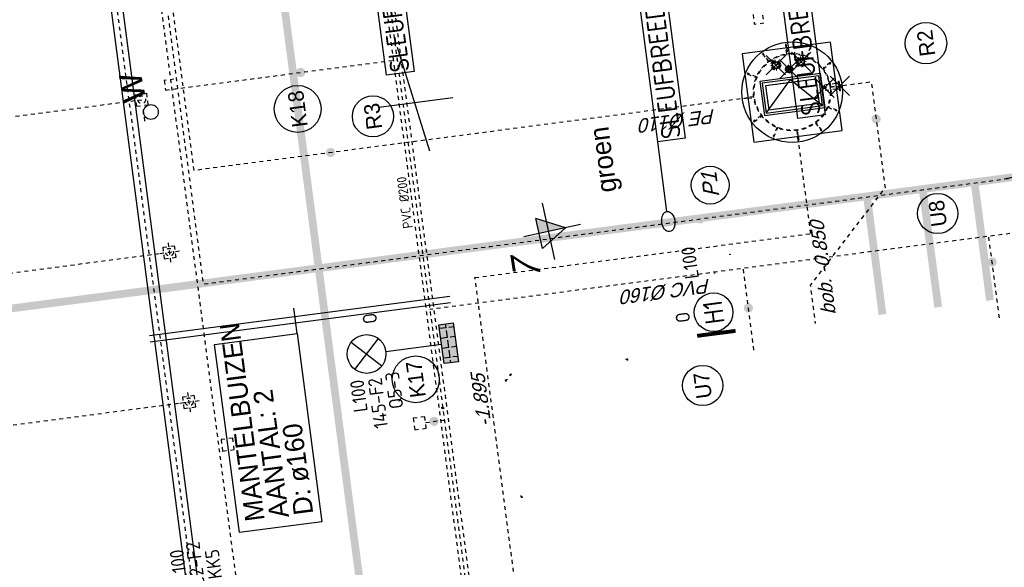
# Model space of a CAD drawing. Header units: metres. Extents: x 118052 to 118564, y 454784 to 455719.
# Tile 97 of 160: x 118510 to 118535, y 455208 to 455223. Entities that reach past the tile are written whole.
import ezdxf
from ezdxf.enums import TextEntityAlignment as Align

# ---------------------------------------------------------------- set-up
doc = ezdxf.new("R2010")
doc.units = ezdxf.units.M
doc.header["$LTSCALE"] = 0.5
doc.header["$PDMODE"] = 3
doc.header["$PDSIZE"] = 0.25
for name, pattern in [('CENTER2', [1.125, 0.75, -0.125, 0.125, -0.125]), ('DASHED', [19.049999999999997, 12.7, -6.35]), ('HIDDEN', [0.375, 0.25, -0.125]), ('Tauw_Center2', [6.4990000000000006, 4, -0.833, 0.833, -0.833]), ('Tauw_HIDDEN2', [5.6, 4, -1.6]), ('Tauw_HIDDEN3', [2.8, 2, -0.8]), ('Tauw_L_Center1', [13, 8, -1.67, 1.66, -1.67]), ('Tauw_L_Center2', [6.4990000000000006, 4, -0.833, 0.833, -0.833])]:
    doc.linetypes.add(name, pattern=pattern)
for name, color, linetype in [('28HH2-D2_STAALPROFIEL', 6, 'Continuous'), ('EL6221--', 6, 'Continuous'), ('EL6312--', 6, 'Continuous'), ('EL_N_A_EB00----REVISIE~-_-----', 1, 'Continuous'), ('GRAAFWERKZAAMHEDEN', 6, 'Continuous'), ('KABELLOOP', 6, 'Continuous'), ('Koningsstal VIEUWPORT', 254, 'Continuous'), ('ME_N_-_EL999---LA_RVS3060-30_onb~H_-----', 135, 'Tauw_L_Center1'), ('ME_N_-_EL999---LA_RVS3060-30_onb~W_-----', 135, 'Continuous'), ('ME_N_A_EB00----betonplaat~-_-----', 135, 'Continuous'), ('ME_N_A_EB00----kunstof-put~-_-----', 135, 'Continuous'), ('ME_N_A_EL990---L__PE-FM125_pn10~W_-----', 135, 'Continuous'), ('ME_N_D_EL995---A__GY-draaipot~-_-----', 135, 'Continuous'), ('ME_N_D_EL995---A__GY-straatpot~-_-----', 135, 'Continuous'), ('ME_N_H_EB00----kunstof-put~-_-----', 135, 'Tauw_HIDDEN3'), ('ME_N_H_EL990---L__PE-FM125_pn10~-_-----', 135, 'Tauw_HIDDEN3'), ('ME_N_N_-L990---L__PE-FM125_pn10~C_-----', 135, 'Tauw_Center2'), ('TOPOD22', 6, 'Continuous'), ('ZU_B_-_EL999---LD_PE-65_sdr00~H_-----', 1, 'Tauw_L_Center2'), ('ZU_B_-_EL999---LK_pvc125_sdr00~H_-----', 1, 'Tauw_L_Center2'), ('ZU_B_-_EL999---LR_pvc200_sdr00~H_-----', 1, 'Tauw_L_Center2'), ('ZU_B_-_EL999---LR_pvc200_vbr11~H_-----', 1, 'Tauw_L_Center2'), ('ZU_B_-_EL999---LR_pvc200_vbr11~W_-----', 8, 'Tauw_HIDDEN2'), ('ZU_B_-_EL999---SYM_DRAINPUT~-_002--', 2, 'Tauw_L_Center2'), ('ZU_N_-_AL999---LK_pvc125_sdr34__20_^200~M_-----', 7, 'Continuous'), ('ZU_N_-_AL999---LR_PE-110_sdr00__18_^200~-_-----', 7, 'Continuous'), ('ZU_N_-_AL999---LR_PE-110_sdr00__20_^200~M_-----', 7, 'Continuous'), ('ZU_N_-_AL999---LR_pvc160_sdr34__18_^200~-_-----', 7, 'Continuous'), ('ZU_N_-_AL999---LR_pvc160_sdr34__18_^200~N_-----', 7, 'Continuous'), ('ZU_N_-_AL999---LR_pvc200_sdr34__18_^200~N_-----', 7, 'Continuous'), ('ZU_N_-_AL999---LR_pvc200_sdr34__20_^200~M_-----', 7, 'Continuous'), ('ZU_N_-_AL999---LU_pvc110_sdr34__20_^200~M_-----', 7, 'Continuous'), ('ZU_N_-_DX1AMA--_maatvoering_BGRN_18_^200~-_-----', 7, 'Continuous'), ('ZU_N_-_EL999---LB_PE-110_sdr00~H_-----', 2, 'Tauw_L_Center2'), ('ZU_N_-_EL999---LB_PE-63_sdr00~H_-----', 2, 'Tauw_L_Center2'), ('ZU_N_-_EL999---LK_pvc125_sdr34~H_-----', 2, 'Tauw_L_Center2'), ('ZU_N_-_EL999---LP_PE-75_sdr00~H_-----', 2, 'Tauw_L_Center2'), ('ZU_N_-_EL999---LR_PE-110_sdr00~H_-----', 2, 'Tauw_L_Center2'), ('ZU_N_-_EL999---LR_pvc200_sdr34~H_-----', 2, 'Tauw_L_Center2'), ('ZU_N_-_EL999---LU_pvc110_sdr34~H_-----', 2, 'Tauw_L_Center2'), ('ZU_N_-_EL999---LU_pvc160_sdr34~H_-----', 2, 'Tauw_L_Center2'), ('ZU_N_-_EL999---SYM_STRAATKOLK~-_----c', 7, 'Tauw_L_Center2'), ('ZU_N_-_JB00----ZME_tekst__25_^200~-_-----', 7, 'Continuous'), ('ZU_N_-_MB00----SYM_SONDERING~-_001--', 1, 'Continuous'), ('ZU_N_-_ML999---LK_pvc125_sdr34__20_^200~M_-----', 7, 'Continuous'), ('ZU_N_-_ML999---LR_PE-110_sdr00__20_^200~M_-----', 7, 'Continuous'), ('ZU_N_-_ML999---LR_pvc200_sdr34__20_^200~M_-----', 7, 'Continuous'), ('ZU_N_-_ML999---LU_pvc110_sdr34__20_^200~M_-----', 7, 'Continuous'), ('ZU_N_-_TB00----tekst__35_^200~-_-----', 7, 'Continuous'), ('ZU_N_A_EB00---hALU_LUIK1om~-_-----', 7, 'Continuous'), ('ZU_N_A_EB00---hALU_LUIK_DUN~-_-----', 7, 'Continuous'), ('ZU_N_H_EB00--E-BETON~-_-----', 7, 'Tauw_HIDDEN3')]:
    doc.layers.add(name, color=color, linetype=linetype)
doc.layers.add('HARTLIJN', color=6, linetype='CENTER2', lineweight=18)
doc.layers.add('STREEP', color=6, linetype='HIDDEN', lineweight=50)
doc.layers.add('ZU_N_-_AL999---LP_PE-75_sdr00__20_^200~Mt-----', color=7, linetype='Continuous', plot=False)
doc.layers.add('ZU_N_-_ML999---LP_PE-75_sdr00__20_^200~Mt-----', color=7, linetype='Continuous', plot=False)
doc.styles.add('BURO-018', font='Isocp.shx', dxfattribs={"height": 360})
doc.styles.add('BURO-025', font='Isocp.shx', dxfattribs={"height": 500})
doc.styles.add('ROMANS', font='tcb_ltype.shx')
doc.styles.add('TAUW-ISOCP', font='tcb_isocp.shx')
doc.styles.add('tcb_isocp', font='tcb_isocp.shx')
doc.styles.add('WB025', font='ISO.SHX', dxfattribs={"height": 2.5})

# ---------------------------------------------------------------- blocks, each defined once
blk = doc.blocks.new('45')
at = {"linetype": 'Continuous'}
blk.add_circle((0, 0), 0.7667028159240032, dxfattribs=at)
at = {"linetype": 'Continuous', "style": 'ROMANS'}
blk.add_text('w', height=3, rotation=180, dxfattribs=at).set_placement((-1.409894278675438, -0.2168053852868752))
blk = doc.blocks.new('zusondg1')
for p, q in [((0, -1.056103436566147), (0, 0.819315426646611)), ((-0.9336846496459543, 0), (0.933684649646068, 0)), ((-0.5, 0.314618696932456), (0, -0.5514067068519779)), ((-0.5, 0.314618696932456), (0.5, 0.314618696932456)), ((0, -0.5514067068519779), (0.5, 0.314618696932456))]:
    blk.add_line(p, q)
for points in [[(0, -0.5514067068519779), (0, 0.314618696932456), (0.5, 0.314618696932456)], [(0, -0.5514067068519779), (0, 0.314618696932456), (0.5, 0.314618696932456), (0, -0.5514067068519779)]]:
    blk.add_solid(points)
blk = doc.blocks.new('SPT')
for radius in [95, 83]:
    blk.add_circle((0, 0), radius)
blk.add_point((0, 0))
at = {"layer": 'HARTLIJN'}
for p, q in [((-140, 0), (140, 0)), ((0, 140), (0, -140))]:
    blk.add_line(p, q, dxfattribs=at)
at = {"layer": 'STREEP'}
blk.add_circle((0, 0), 115, dxfattribs=at)
blk = doc.blocks.new('TBT')
for p, q in [((-35.00000000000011, -5.684341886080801e-14), (-24.48941091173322, 5.026803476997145)), ((-10, -26), (-10, 16)), ((-10, 16), (10, 16)), ((10, 16), (10, -26)), ((35.00000000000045, -1.13686837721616e-13), (24.48941091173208, 5.026803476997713)), ((10, -26), (-10, -26))]:
    blk.add_line(p, q)
for radius in [91, 65]:
    blk.add_circle((0, 0), radius)
for radius, start, end in [(35, 180, 0), (25, 11.5996618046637, 168.400338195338)]:
    blk.add_arc((0, 0), radius, start, end)
blk.add_point((0, 0))
blk.add_trace([(10, 6), (-10, 6), (10, -6), (-10, -6)])
at = {"layer": 'HARTLIJN'}
for p, q in [((-115, 0), (115, 0)), ((0, 115), (0, -115))]:
    blk.add_line(p, q, dxfattribs=at)
blk = doc.blocks.new('A$C4BD66D47')
at = {"layer": 'ME_N_A_EB00----betonplaat~-_-----'}
for points in [[(-1150, -1160.103033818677), (1150, -1160.103033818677), (1150, 1139.896966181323), (-1150, 1139.896966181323)], [(-250, -670.1030338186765), (375, -670.1030338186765), (375, 649.8969661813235), (-250, 649.8969661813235)]]:
    blk.add_lwpolyline(points, close=True, dxfattribs=at)
at = {"layer": 'ME_N_A_EB00----kunstof-put~-_-----', "flags": 128}
for points in [[(10.00000000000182, 1230.103033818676), (10.00000000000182, 1239.999999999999), (-9.999999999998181, 1239.999999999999), (-9.999999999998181, 1230.103033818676)], [(-1150, 0), (-1250, 0), (-1250, -20), (-1150, -20)], [(1150.000000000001, 0), (1250.000000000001, 0), (1250.000000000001, -20), (1150.000000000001, -20)], [(10.00000000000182, -1160), (10.00000000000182, -1260), (-9.999999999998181, -1260), (-9.999999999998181, -1160)]]:
    blk.add_lwpolyline(points, dxfattribs=at)
at = {"layer": 'ME_N_A_EB00----kunstof-put~-_-----'}
blk.add_circle((0, -10.00000000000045), 1300, dxfattribs=at)
at = {"layer": 'ME_N_A_EL990---L__PE-FM125_pn10~W_-----'}
for p, q in [((124.9999999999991, 1230), (-125, 1230)), ((-125, 1214.000000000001), (-125, 1230)), ((124.9999999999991, 1214), (-125, 1214.000000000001)), ((91.49999999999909, 1232.999999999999), (-91.5, 1233)), ((-72, 1194.000000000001), (-72, 1214.000000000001)), ((-72, 1139.896966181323), (-72, 1194.000000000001)), ((71.99999999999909, 1194.000000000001), (71.99999999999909, 1214.000000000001)), ((72, 1139.896966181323), (71.99999999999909, 1194.000000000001)), ((124.9999999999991, 1214), (124.9999999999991, 1230))]:
    blk.add_line(p, q, dxfattribs=at)
for p in [(-9.094947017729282e-13, 1232.999999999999), (0, 832.9999999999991)]:
    blk.add_point(p, dxfattribs=at)
at = {"layer": 'ME_N_H_EB00----kunstof-put~-_-----'}
for points in [[(-505.7300904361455, 852.6145081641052), (-488.4095823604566, 862.6145081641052), (-613.4095823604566, 1079.120859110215), (-630.7300904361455, 1069.120859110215)], [(491.3397459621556, 861.0254037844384), (508.6602540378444, 851.0254037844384), (633.6602540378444, 1067.531754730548), (616.3397459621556, 1077.531754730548)], [(-871.0254037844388, 481.3397459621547), (-861.0254037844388, 498.6602540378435), (-1077.531754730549, 623.6602540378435), (-1087.531754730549, 606.3397459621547)], [(861.0254037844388, 498.6602540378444), (871.0254037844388, 481.3397459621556), (1087.531754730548, 606.3397459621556), (1077.531754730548, 623.6602540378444)], [(-861.025403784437, -518.6602540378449), (-871.025403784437, -501.339745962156), (-1087.531754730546, -626.339745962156), (-1077.531754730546, -643.6602540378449)], [(871.02540378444, -501.3397459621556), (861.02540378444, -518.6602540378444), (1077.53175473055, -643.6602540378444), (1087.53175473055, -626.3397459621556)], [(-491.3397459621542, -881.0254037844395), (-508.6602540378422, -871.0254037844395), (-633.6602540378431, -1087.531754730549), (-616.3397459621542, -1097.531754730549)], [(508.6602540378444, -871.0254037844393), (491.3397459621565, -881.0254037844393), (616.3397459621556, -1097.531754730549), (633.6602540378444, -1087.531754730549)]]:
    blk.add_lwpolyline(points, close=True, dxfattribs=at)
for points in [[(10.00000000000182, 1230.103033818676), (10.00000000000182, 989.9999999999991), (-9.999999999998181, 989.9999999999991), (-9.999999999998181, 1230.103033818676)], [(-1150, 0), (-1000, 0), (-1000, -20), (-1150, -20)], [(1150.000000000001, 0), (1000, 0), (1000, -20), (1150, -20)], [(10.00000000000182, -1160), (10.00000000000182, -1010), (-9.999999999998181, -1010), (-9.999999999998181, -1160)]]:
    blk.add_lwpolyline(points, dxfattribs=at)
for radius in [1000, 985]:
    blk.add_circle((0, -10.00000000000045), radius, dxfattribs=at)
at = {"layer": 'ME_N_H_EL990---L__PE-FM125_pn10~-_-----'}
for p, q in [((-72, 1139.896966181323), (-72, 832.9999999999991)), ((72, 1139.896966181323), (72, 832.9999999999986)), ((-125, 990.9999999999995), (125, 990.9999999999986)), ((-125, 990.9999999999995), (-125, 974.9999999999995)), ((-125, 974.9999999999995), (125, 974.9999999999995)), ((-72, 832.9999999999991), (72, 832.9999999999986)), ((125, 990.9999999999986), (125, 974.9999999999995))]:
    blk.add_line(p, q, dxfattribs=at)
at = {"layer": 'ME_N_N_-L990---L__PE-FM125_pn10~C_-----'}
blk.add_line((0, 791.8374793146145), (0, 1310.476038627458), dxfattribs=at)
at = {"layer": 'ZU_N_A_EB00---hALU_LUIK1om~-_-----', "flags": 128}
blk.add_lwpolyline([(505, 779.8969661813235), (-380, 779.8969661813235), (-380, -800.1030338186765), (505, -800.1030338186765), (505, 779.8969661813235)], dxfattribs=at)
at = {"layer": 'ZU_N_A_EB00---hALU_LUIK_DUN~-_-----', "flags": 128}
blk.add_lwpolyline([(-325, -745.1030338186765), (450, -745.1030338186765), (450, 724.8969661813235), (-325, 724.8969661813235)], close=True, dxfattribs=at)
blk.add_lwpolyline([(450, -745.1030338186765), (-325, -10.10303381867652), (450, 724.8969661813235)], dxfattribs=at)
at = {"layer": 'ZU_N_H_EB00--E-BETON~-_-----', "flags": 128}
blk.add_lwpolyline([(-250, -670.1030338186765), (375, -670.1030338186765), (375, 649.8969661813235), (-250, 649.8969661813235), (-250, -670.1030338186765)], dxfattribs=at)
at = {"layer": 'ME_N_D_EL995---A__GY-draaipot~-_-----'}
blk.add_blockref('TBT', (-596.2755349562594, -10.10303381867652), dxfattribs=at)
at = {"layer": 'ME_N_D_EL995---A__GY-straatpot~-_-----', "xscale": -1, "rotation": 180}
blk.add_blockref('SPT', (-747.7801372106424, 319.9999999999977), dxfattribs=at)
at = {"layer": 'ME_N_D_EL995---A__GY-straatpot~-_-----'}
blk.add_blockref('SPT', (-747.7801372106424, -339.9999999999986), dxfattribs=at)
blk = doc.blocks.new('111304D')
at = {"color": 0, "linetype": 'Continuous'}
for p, q in [((-3, 9.98205080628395), (-3, 7.482050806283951)), ((-3, 8.73205080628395), (1.500000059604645, 6.133974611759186)), ((-1.499999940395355, 8.5), (1.5, 8.5)), ((5.960464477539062e-08, 1.000000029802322), (5.960464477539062e-08, 8.5)), ((1.5, 5.133974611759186), (-1.499999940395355, 6.866025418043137)), ((1.500000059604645, 4.133974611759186), (-1.5, 5.866025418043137)), ((1.5, 3.133974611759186), (-1.499999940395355, 4.866025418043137)), ((1.500000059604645, 2.133974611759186), (-1.499999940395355, 3.866025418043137))]:
    blk.add_line(p, q, dxfattribs=at)
at = {"color": 0, "linetype": 'Continuous', "const_width": 0.5}
blk.add_lwpolyline([(-1.683012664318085, 7.116025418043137, 1), (-2.183012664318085, 7.116025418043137, 1)], format="xyb", close=True, dxfattribs=at)
at = {"color": 0, "linetype": 'Continuous'}
blk.add_circle((-1.93301260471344, 7.116025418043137), 0.5000000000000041, dxfattribs=at)
blk.add_arc((0, 10.00000002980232), 1.5, 180, 0, dxfattribs=at)
at = {"color": 0, "linetype": 'Continuous', "style": 'BURO-018', "flags": 1}
blk.add_attdef('E_MATCODE', text='', height=1.799999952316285, rotation=262.5836884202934, dxfattribs=at).set_placement((-436086809.6690868, 176092602.9433621), align=Align.MIDDLE)
at = {"color": 0, "linetype": 'Continuous', "style": 'BURO-018'}
for tag, p in [('E_GKAST', (5.960464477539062e-08, 15.5)), ('E_GROEP', (5.960464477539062e-08, 12.50000002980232)), ('E_SGROEP', (4.5, 12.5))]:
    blk.add_attdef(tag, text='', height=1.8, dxfattribs=at).set_placement(p, align=Align.MIDDLE)
at = {"color": 0, "linetype": 'Continuous', "style": 'BURO-018', "flags": 1}
blk.add_attdef('E_VERMCODE', text='', height=1.8, dxfattribs=at).set_placement((13, 12.5), align=Align.MIDDLE)
blk = doc.blocks.new('E00525')
at = {"linetype": 'ByBlock'}
h = blk.add_hatch(dxfattribs=at)
h.set_pattern_fill('ANGLE', color=0, scale=0.18438609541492, style=0)
h.set_pattern_definition([(360, (-37.67331033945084, -34.01927211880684), (5.551115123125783e-17, 1.287936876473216), [0.9366813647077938, -0.3512555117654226]), (90, (-37.67331033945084, -34.01927211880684), (-1.287936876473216, 1.387778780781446e-16), [0.9366813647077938, -0.3512555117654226])])
edge = h.paths.add_edge_path()
edge.add_line((-2.522521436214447, 2.863310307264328), (2.522521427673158, 2.863310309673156))
edge.add_line((2.522521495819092, 2.863310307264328), (2.522521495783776, 1.000000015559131))
edge.add_line((2.522521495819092, 1.000000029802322), (-2.522521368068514, 1.000000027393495))
edge.add_line((-2.522521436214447, 1), (-2.522521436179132, 2.863310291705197))
h = blk.add_hatch(color=0, dxfattribs=at)
edge = h.paths.add_edge_path()
edge.add_line((-2.522521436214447, 2.863310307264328), (2.522521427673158, 2.863310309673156))
edge.add_line((2.522521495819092, 2.863310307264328), (2.522521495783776, 1.000000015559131))
edge.add_line((2.522521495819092, 1.000000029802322), (-2.522521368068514, 1.000000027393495))
edge.add_line((-2.522521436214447, 1), (-2.522521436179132, 2.863310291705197))
at = {"color": 0, "linetype": 'ByBlock'}
for p, q in [((-1.767766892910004, 14.38605433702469), (1.767767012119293, 10.85052046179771)), ((1.767766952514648, 14.38605433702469), (-1.767766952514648, 10.85052043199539)), ((5.960464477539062e-08, 10.0973382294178), (1.192092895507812e-07, 2.863310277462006))]:
    blk.add_line(p, q, dxfattribs=at)
blk.add_lwpolyline([(-2.522521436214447, 2.863310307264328), (2.522521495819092, 2.863310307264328), (2.522521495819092, 1.000000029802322), (-2.522521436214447, 1)], close=True, dxfattribs=at)
blk.add_circle((0, 12.61828738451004), 2.500000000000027, dxfattribs=at)
at = {"color": 0, "linetype": 'ByBlock', "style": 'BURO-018'}
for tag, p in [('E_GKAST', (5.960464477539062e-08, 20.61828738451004)), ('E_GROEP', (5.960464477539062e-08, 17.61828738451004)), ('E_SGROEP', (4.500000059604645, 17.61828738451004)), ('E_ARMCODE', (0, 12.61828738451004)), ('E_SLET', (4.500000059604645, 11.61828738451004))]:
    blk.add_attdef(tag, text='', height=1.8, dxfattribs=at).set_placement(p, align=Align.MIDDLE)
blk = doc.blocks.new('E00172')
at = {"color": 0, "linetype": 'Continuous', "const_width": 0.5}
blk.add_lwpolyline([(-2.499999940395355, 0.75), (2.5, 0.75)], dxfattribs=at)
at = {"color": 0, "linetype": 'Continuous'}
blk.add_circle((0, 3.500000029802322), 2.5, dxfattribs=at)
at = {"color": 0, "linetype": 'Continuous', "style": 'BURO-018'}
for tag, p in [('E_GKAST', (5.960464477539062e-08, 11.5)), ('E_GROEP', (5.960464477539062e-08, 8.500000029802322)), ('E_SGROEP', (4.500000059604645, 8.500000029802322)), ('E_ARMCODE', (0, 3.500000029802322)), ('E_SLET', (4.500000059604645, 2.500000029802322))]:
    blk.add_attdef(tag, text='', height=1.8, dxfattribs=at).set_placement(p, align=Align.MIDDLE)
blk = doc.blocks.new('A$C051E189E')
at = {"layer": 'EL6221--'}
ref = blk.add_blockref('111304D', (-8873.674929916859, -51835.0740288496), dxfattribs=dict(at, xscale=200, yscale=200, zscale=200, rotation=270.0000221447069))
ref.add_attrib('E_GROEP', 'KK5', dxfattribs={"layer": '0', "color": 1, "linetype": 'Continuous', "height": 360, "rotation": 2.219811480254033e-05, "style": 'BURO-018'}).set_placement((-5851.605437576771, -52255.63883826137), align=Align.MIDDLE)
ref.add_attrib('E_GKAST', 'L100', dxfattribs={"layer": '0', "color": 1, "linetype": 'Continuous', "height": 360, "rotation": 2.219811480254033e-05, "style": 'BURO-018'}).set_placement((-5773.675117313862, -51350.00725913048), align=Align.MIDDLE)
ref.add_attrib('E_SGROEP', '132-F2', dxfattribs={"layer": '0', "color": 1, "linetype": 'Continuous', "height": 360, "rotation": 2.219811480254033e-05, "style": 'BURO-018'}).set_placement((-5851.605437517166, -51788.72842186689), align=Align.MIDDLE)
at = {"layer": 'EL6312--'}
ref = blk.add_blockref('E00525', (-981.695801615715, -59406.80133628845), dxfattribs=dict(at, xscale=200, yscale=200, zscale=200, rotation=2.214647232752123e-05))
ref.add_attrib('E_SGROEP', 'Q5-3', dxfattribs={"layer": '0', "color": 1, "linetype": 'ByBlock', "height": 360, "rotation": 2.219811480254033e-05, "style": 'BURO-018'}).set_placement((-2004.283917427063, -57466.64127808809), align=Align.MIDDLE)
ref.add_attrib('E_GKAST', 'L100', dxfattribs={"layer": '0', "color": 1, "linetype": 'ByBlock', "height": 360, "rotation": 2.219811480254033e-05, "style": 'BURO-018'}).set_placement((-2031.210025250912, -56540.43055677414), align=Align.MIDDLE)
ref.add_attrib('E_GROEP', '145-F2', dxfattribs={"layer": '0', "color": 1, "linetype": 'ByBlock', "height": 360, "rotation": 2.219811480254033e-05, "style": 'BURO-018'}).set_placement((-2278.562945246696, -57007.15617331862), align=Align.MIDDLE)
ref.add_attrib('E_SLET', 'O', dxfattribs={"layer": '0', "color": 1, "linetype": 'ByBlock', "height": 360, "rotation": 2.219811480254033e-05, "style": 'BURO-018'}).set_placement((-81.69668781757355, -57083.14351150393), align=Align.MIDDLE)
ref = blk.add_blockref('E00172', (-1777.269604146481, -65910.19796687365), dxfattribs=dict(at, xscale=199.9999999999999, yscale=199.9999999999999, zscale=199.9999999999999, rotation=269.9226929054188))
ref.add_attrib('E_ARMCODE', 'H1', dxfattribs={"layer": '0', "color": 2, "linetype": 'Continuous', "height": 500, "rotation": 2.219811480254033e-05, "style": 'BURO-025'}).set_placement((-1077.270235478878, -65911.14245098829), align=Align.MIDDLE)
ref.add_attrib('E_SLET', 'O', dxfattribs={"layer": '0', "color": 1, "linetype": 'Continuous', "height": 360, "rotation": 2.219811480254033e-05, "style": 'BURO-018'}).set_placement((-1105.012783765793, -65103.50509637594), align=Align.MIDDLE)
ref.add_attrib('E_GROEP', '.', dxfattribs={"layer": '0', "color": 1, "linetype": 'Continuous', "height": 360, "rotation": 2.219811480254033e-05, "style": 'BURO-018'}).set_placement((-77.27114564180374, -65912.49172592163), align=Align.MIDDLE)
ref.add_attrib('E_GKAST', 'L100', dxfattribs={"layer": '0', "color": 1, "linetype": 'Continuous', "height": 360, "rotation": 2.219811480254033e-05, "style": 'BURO-018'}).set_placement((269.1708600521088, -65470.53715389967), align=Align.MIDDLE)
ref.add_attrib('E_SGROEP', '.', dxfattribs={"layer": '0', "color": 1, "linetype": 'Continuous', "height": 360, "rotation": 2.219811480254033e-05, "style": 'BURO-018'}).set_placement((350.9756370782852, -66371.12733200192), align=Align.MIDDLE)
blk = doc.blocks.new('A$C6DFC50BF')
at = {"layer": 'GRAAFWERKZAAMHEDEN'}
for p, q in [((57.76439625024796, -51382.3711720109), (57.7643963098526, -59205.02249193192)), ((217.7643961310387, -51382.3711720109), (217.7643964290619, -59205.02249193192)), ((-223.9812762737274, -55175.75803312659), (441.1772897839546, -55175.75803312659)), ((1661.361554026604, -65055.59796744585), (3477.730975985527, -65055.59796726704))]:
    blk.add_line(p, q, dxfattribs=at)
for points in [[(-5130.845896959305, -53023.33425575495), (-223.9812762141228, -53023.33425575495), (-223.9812763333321, -55175.75803315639), (-5130.845897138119, -55175.75803315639)], [(6094.72446513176, -58331.70102787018), (13517.90639317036, -58331.70102789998), (13517.90639317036, -59045.39210698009), (6094.724465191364, -59045.39210698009)], [(3477.730975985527, -65055.59796723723), (10900.91290402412, -65055.59796726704), (10900.91290402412, -65769.28904634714), (3477.730976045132, -65769.28904634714)], [(3607.354216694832, -68720.5746807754), (11030.53614473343, -68720.5746807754), (11030.53614473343, -69434.26575988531), (3607.354216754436, -69434.26575985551)]]:
    blk.add_lwpolyline(points, close=True, dxfattribs=at)
blk.add_ellipse((1399.294732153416, -65055.59796744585), major_axis=(262.0668218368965, -2.216593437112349e-09), ratio=0.6472606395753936, dxfattribs=at)
at = {"layer": 'KABELLOOP', "linetype": 'DASHED', "const_width": 200}
for points in [[(1377.825038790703, -21636.9116024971), (1377.838299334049, -55943.81955587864)], [(1377.838299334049, -55943.81955587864), (1377.846319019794, -76692.86271041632), (-2095.560815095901, -76692.86405277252)], [(1377.843821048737, -70229.90352129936), (-1700.561113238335, -70229.90450960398)], [(1377.84602022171, -71679.9033190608), (-1700.561113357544, -71679.90450960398)], [(1377.844903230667, -73029.90354692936), (-1700.561113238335, -73029.90450960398)]]:
    blk.add_lwpolyline(points, dxfattribs=at)
blk.add_lwpolyline([(186089.4575669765, -55943.81955587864), (-17582.16170054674, -55943.81955587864)], close=True, dxfattribs=at)
at = {"layer": 'GRAAFWERKZAAMHEDEN', "color": 2}
for s, p in [('MANTELBUIZEN', (-4891.643641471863, -53715.13126558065)), ('AANTAL: 2', (-4891.643641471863, -54348.2172344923)), ('D: ø160', (-4891.643641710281, -54981.34346196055))]:
    blk.add_text(s, height=500, rotation=359.9837082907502, dxfattribs=at).set_placement(p)
at = {"layer": 'GRAAFWERKZAAMHEDEN', "color": 2, "style": 'BURO-025'}
for s, p in [('SLEUFBREEDTE=2000mm', (6128.757813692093, -58941.35657134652)), ('SLEUFBREEDTE=2500mm', (3511.76432454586, -65665.25351071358)), ('SLEUFBREEDTE=600mm', (3641.387565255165, -69330.23022422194))]:
    blk.add_text(s, height=500, rotation=359.9837082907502, dxfattribs=at).set_placement(p)
blk = doc.blocks.new('Leidingen')
at = {"layer": '28HH2-D2_STAALPROFIEL'}
for points in [[(-267400.520996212, -507.1904040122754), (-267400.5209962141, -547.1904040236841), (-267399.5209962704, -547.1904040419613, 0.4142135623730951), (-267396.520996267, -544.1904041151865), (-267396.5209962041, -517.1904040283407, -0.4142135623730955), (-267390.5209961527, -511.1904041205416, -1), (-267390.5209961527, -511.1904041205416), (-267363.5209962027, -511.1904040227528, 0.4142135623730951), (-267360.5209962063, -508.1904040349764), (-267360.5209962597, -507.1904040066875), (-267400.520996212, -507.1904040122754)], [(-264340.5209961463, -507.1904040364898), (-264340.5209962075, -547.1904040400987), (-264341.5209961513, -547.1904040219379, -0.4142135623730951), (-264344.5209960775, -544.190404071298), (-264344.5209962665, -517.1904040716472, 0.4142135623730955), (-264350.5209961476, -511.1904040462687, 1), (-264350.5209961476, -511.1904040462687), (-264377.5209962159, -511.1904041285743, -0.4142135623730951), (-264380.5209961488, -508.1904040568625), (-264380.5209962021, -507.1904040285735), (-264340.5209961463, -507.1904040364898)], [(-264215.3529435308, -632.3584567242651), (-264255.3529435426, -632.35845678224), (-264255.3529434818, -633.3584568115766, 0.4142135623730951), (-264252.3529435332, -636.3584567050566), (-264225.3529435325, -636.3584567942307, -0.4142135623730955), (-264219.3529435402, -642.3584567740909, -1), (-264219.3529435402, -642.3584567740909), (-264219.3529435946, -669.3584566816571, 0.4142135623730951), (-264216.3529435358, -672.3584567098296), (-264215.3529435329, -672.3584567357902), (-264215.3529435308, -632.3584567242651)], [(-264215.3529435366, -3697.358456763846), (-264255.3529435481, -3697.358456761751), (-264255.3529435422, -3696.358456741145, -0.4142135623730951), (-264252.3529435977, -3693.358456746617), (-264225.352943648, -3693.358456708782, 0.4142135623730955), (-264219.3529435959, -3687.358456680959, 1), (-264219.3529435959, -3687.358456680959), (-264219.3529435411, -3660.358456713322, -0.4142135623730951), (-264216.3529435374, -3657.358456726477), (-264215.3529435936, -3657.358456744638), (-264215.3529435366, -3697.358456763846)]]:
    blk.add_lwpolyline(points, format="xyb", dxfattribs=at)
at = {"layer": 'ME_N_-_EL999---LA_RVS3060-30_onb~H_-----'}
blk.add_lwpolyline([(-252192.7253618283, 8203.145503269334), (-278935.7255037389, 8208.867123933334)], dxfattribs=at)
at = {"layer": 'ME_N_-_EL999---LA_RVS3060-30_onb~W_-----'}
for p, q in [((-252192.6932695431, 8353.145499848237), (-278935.6934115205, 8358.867120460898)), ((-252192.757454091, 8053.145506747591), (-278935.7575960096, 8058.867127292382))]:
    blk.add_line(p, q, dxfattribs=at)
at = {"layer": 'ZU_B_-_EL999---LD_PE-65_sdr00~H_-----'}
for points in [[(-263844.0187971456, 37121.70559221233), (-263841.2224934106, 7671.705724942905)], [(-255943.9563671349, 36422.45570694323), (-255941.2455191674, 7872.455835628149)], [(-259943.2988140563, 29497.07593459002), (-259941.2407537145, 7822.0760322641)]]:
    blk.add_lwpolyline(points, dxfattribs=at)
at = {"layer": 'ZU_B_-_EL999---LK_pvc125_sdr00~H_-----'}
blk.add_circle((-264844.2636818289, 1196.61045604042), 25, dxfattribs=at)
at = {"layer": 'ZU_B_-_EL999---LR_pvc200_vbr11~H_-----'}
blk.add_lwpolyline([(-253314.3365954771, 1197.705232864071), (-282406.8242117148, 1194.942875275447)], dxfattribs=at)
at = {"layer": 'ZU_B_-_EL999---LR_pvc200_vbr11~W_-----'}
for points in [[(-253297.1888031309, 1297.706861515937), (-282419.548548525, 1294.941667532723)], [(-253297.1698129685, 1097.706862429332), (-282419.5032063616, 1094.941671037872)]]:
    blk.add_lwpolyline(points, dxfattribs=at)
at = {"layer": 'ZU_B_-_EL999---SYM_DRAINPUT~-_002--'}
for p, q in [((-263841.2458453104, 7917.64172379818), (-263841.1968066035, 7401.1777261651)), ((-259941.2498628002, 7918.012031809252), (-259941.2008239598, 7401.548034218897)), ((-256091.2557611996, 8022.441592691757), (-255791.2557625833, 8022.470078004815)), ((-256091.2557611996, 8022.441592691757), (-256091.2272758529, 7722.441593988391)), ((-255791.2557625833, 8022.470078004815), (-255791.2272772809, 7722.47007930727)), ((-264099.4544923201, 7671.681205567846), (-263582.9904946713, 7671.730244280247)), ((-263991.2367353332, 7821.691481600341), (-263691.2367366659, 7821.719966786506)), ((-263991.2367353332, 7821.691481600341), (-263991.2082501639, 7521.691482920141)), ((-263691.2367366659, 7821.719966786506), (-263691.2082515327, 7521.71996823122)), ((-260199.4585099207, 7672.051513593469), (-259682.9945122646, 7672.100552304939)), ((-260091.2407529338, 7822.061789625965), (-259791.2407543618, 7822.090274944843)), ((-260091.2407529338, 7822.061789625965), (-260091.2122676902, 7522.061790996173)), ((-259791.2407543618, 7822.090274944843), (-259791.2122690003, 7522.090276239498)), ((-256199.4735180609, 7872.431316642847), (-256583.0095204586, 7872.480355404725)), ((-256091.2272758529, 7722.441593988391), (-255791.2272772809, 7722.47007930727)), ((-263991.2082501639, 7521.691482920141), (-263691.2082515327, 7521.71996823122)), ((-260091.2122676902, 7522.061790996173), (-259791.2122690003, 7522.090276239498))]:
    blk.add_line(p, q, dxfattribs=at)
for centre in [(-255941.2415191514, 7872.455836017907), (-263841.2224934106, 7671.705724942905), (-259941.2265109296, 7672.076033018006)]:
    blk.add_circle(centre, 99.99999999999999, dxfattribs=at)
at = {"layer": 'ZU_N_-_DX1AMA--_maatvoering_BGRN_18_^200~-_-----'}
for p, q in [((-256928.4027528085, 1827.152722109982), (-256928.4027468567, -103.5870521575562)), ((-255456.4625310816, 1152.926864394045), (-258216.3518238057, 677.9039407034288))]:
    blk.add_line(p, q, dxfattribs=at)
at = {"layer": 'ZU_N_-_EL999---LB_PE-110_sdr00~H_-----'}
blk.add_lwpolyline([(-189750.6245508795, 7068.149949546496), (-274747.4530802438, 7068.149949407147)], dxfattribs=at)
at = {"layer": 'ZU_N_-_EL999---LK_pvc125_sdr34~H_-----'}
for points in [[(-255526.0324307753, 6980.167535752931), (-255526.0324308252, 7230.16753580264), (-255776.0324308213, 7230.167535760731), (-255775.7058214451, 1197.471523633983)], [(-265164.3811248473, 1687.992113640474), (-265164.3589430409, 1196.580062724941)]]:
    blk.add_lwpolyline(points, dxfattribs=at)
at = {"layer": 'ZU_N_-_EL999---LK_pvc125_sdr34~H_-----', "flags": 128}
blk.add_lwpolyline([(-255814.3811247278, -8069.832464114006), (-256064.3811247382, -8069.832464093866), (-256064.3811247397, -8319.832464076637), (-253014.3811244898, -8319.832464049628)], dxfattribs=at)
at = {"layer": 'ZU_N_-_EL999---LP_PE-75_sdr00~H_-----', "flags": 128}
blk.add_lwpolyline([(-118553.1989605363, 6962.016680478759), (-242100.8711517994, 6918.149949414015), (-260869.9927551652, 6918.149949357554), (-260869.9927551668, -569.120819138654), (-260869.9927551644, -22082.3711988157), (-262858.1002473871, -22082.37119882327)], dxfattribs=at)
at = {"layer": 'ZU_N_-_EL999---LR_PE-110_sdr00~H_-----'}
blk.add_lwpolyline([(-257930.5209958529, -7662.255422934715), (-257930.5209960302, 6768.149949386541), (-243248.162318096, 6768.149949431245)], dxfattribs=at)
at = {"layer": 'ZU_N_-_EL999---LR_pvc200_sdr34~H_-----'}
for points in [[(-291732.1112830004, -65.07610740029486), (-261618.0914832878, -65.07610742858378)], [(-261618.0914832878, -65.07610742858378), (-261618.0914829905, -8812.358453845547)], [(-261618.0914829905, -8812.358453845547), (-259080.5209958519, -8812.255420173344)]]:
    blk.add_lwpolyline(points, dxfattribs=at)
at = {"layer": 'ZU_N_-_EL999---LR_pvc200_sdr34~H_-----', "flags": 128}
blk.add_lwpolyline([(-257930.5209990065, -10132.8344954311), (-257930.5209990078, -10872.61470871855), (-260691.7319877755, -10872.4960410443), (-262938.6352183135, -8625.592810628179), (-263938.6352180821, -8625.592810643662)], dxfattribs=at)
at = {"layer": 'ZU_N_-_EL999---LU_pvc110_sdr34~H_-----'}
blk.add_line((-264410.5209956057, -6967.358456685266), (-262284.4050104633, -6967.54413294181), dxfattribs=at)
blk.add_lwpolyline([(-264410.5209956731, -13362.35845675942), (-262284.4050103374, -13362.37816173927)], dxfattribs=at)
at = {"layer": 'ZU_N_-_EL999---LU_pvc160_sdr34~H_-----'}
blk.add_lwpolyline([(-262284.4050102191, -25542.35845673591), (-262284.4050105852, 1196.853516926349)], dxfattribs=at)
at = {"layer": 'ZU_N_-_EL999---SYM_STRAATKOLK~-_----c', "lineweight": -3}
for points in [[(-265214.4272979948, 6680.167535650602), (-264914.4272979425, 6680.167535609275), (-264914.4272979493, 6980.167535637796), (-265214.4272980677, 6980.167535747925)], [(-265314.3811248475, 1687.992113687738), (-265014.3811248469, 1687.992113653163), (-265014.3811247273, 1987.992113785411), (-265314.3811249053, 1987.992113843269)]]:
    blk.add_lwpolyline(points, close=True, dxfattribs=at)
at = {"layer": 'ZU_N_-_ML999---LK_pvc125_sdr34__20_^200~M_-----', "flags": 128}
for points in [[(-255775.8418915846, 3710.779031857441, 0, 0, 0), (-255658.5337468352, 3685.504555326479, 0, 91.82399999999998, 0), (-255667.4726274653, 3687.430470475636, 91.82399999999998, 169.728, 0), (-255692.8815715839, 3692.904922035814, 169.728, 221.712, 0), (-255730.9597954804, 3701.109017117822, 221.712, 240, 0), (-255775.8418915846, 3710.779031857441, 240, 221.712, 0), (-255820.723987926, 3720.449046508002, 221.712, 169.728, 0), (-255858.8022116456, 3728.653141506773, 169.728, 91.82399999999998, 0), (-255884.2111558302, 3734.127593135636, 91.82399999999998, 0, 0), (-255893.1500365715, 3736.053508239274, 0, 0, 0), (-255775.8418915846, 3710.779031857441, 0, 0, 0), (-256109.8477840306, 3782.741844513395, 0, 0, 0)], [(-265164.3674162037, 1465.884855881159, 0, 0, 0), (-265282.1706019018, 1443.028577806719, 0, 91.82399999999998, 0), (-265273.1939991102, 1444.770226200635, 91.82399999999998, 169.728, 0), (-265247.677829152, 1449.720895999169, 169.728, 221.712, 0), (-265209.4389150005, 1457.140043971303, 221.712, 240, 0), (-265164.3674162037, 1465.884855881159, 240, 221.712, 0), (-265119.295917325, 1474.629667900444, 221.712, 169.728, 0), (-265081.0570033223, 1482.048815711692, 169.728, 91.82399999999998, 0), (-265055.5408332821, 1486.999485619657, 91.82399999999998, 0, 0), (-265046.5642305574, 1488.74113396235, 0, 0, 0), (-265164.3674162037, 1465.884855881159, 0, 0, 0), (-264620.5109394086, 1677.821299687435, 0, 0, 0)]]:
    blk.add_lwpolyline(points, format="xyseb", dxfattribs=at)
at = {"layer": 'ZU_N_-_ML999---LK_pvc125_sdr34__20_^200~M_-----'}
for centre in [(-256701.8548263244, 3910.291965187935), (-264026.0056250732, 1793.167745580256)]:
    blk.add_circle(centre, 605.5917530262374, dxfattribs=at)
at = {"layer": 'ZU_N_-_ML999---LP_PE-75_sdr00__20_^200~Mt-----'}
blk.add_lwpolyline([(-260869.9927551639, -6033.235288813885, 0, 0, 0), (-260891.3054019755, -5915.14307447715, 0, 91.82399999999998, 0), (-260889.6813782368, -5924.141701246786, 91.82399999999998, 169.728, 0), (-260885.0650590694, -5949.720474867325, 169.728, 221.712, 0), (-260878.1469737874, -5988.053207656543, 221.712, 240, 0), (-260869.9927551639, -6033.235288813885, 240, 221.712, 0), (-260861.8385365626, -6078.4173699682, 221.712, 169.728, 0), (-260854.9204512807, -6116.750102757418, 169.728, 91.82399999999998, 0), (-260850.3041319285, -6142.328876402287, 91.82399999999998, 0, 0), (-260848.6801083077, -6151.327503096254, 0, 0, 0), (-260869.9927551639, -6033.235288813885, 0, 0, 0), (-260486.3894615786, -6202.259162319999, 0, 0, 0)], format="xyseb", dxfattribs=at)
blk.add_circle((-260038.8366715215, -6399.460561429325), 489.0724809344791, dxfattribs=at)
at = {"layer": 'ZU_N_-_ML999---LR_PE-110_sdr00__20_^200~M_-----', "flags": 128}
blk.add_lwpolyline([(-257930.5209959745, 3214.287282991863, 0, 0, 0), (-257996.0105329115, 3314.841350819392, 0, 91.82399999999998, 0), (-257991.0202302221, 3307.179130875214, 91.82399999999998, 169.728, 0), (-257976.835196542, 3285.399119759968, 169.728, 221.712, 0), (-257955.5772927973, 3252.759269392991, 221.712, 240, 0), (-257930.5209959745, 3214.287282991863, 240, 221.712, 0), (-257905.4646992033, 3175.815296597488, 221.712, 169.728, 0), (-257884.2067954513, 3143.175446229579, 169.728, 91.82399999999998, 0), (-257870.0217618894, 3121.3954351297, 91.82399999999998, 0, 0), (-257865.0314592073, 3113.73321518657, 0, 0, 0), (-257930.5209959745, 3214.287282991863, 0, 0, 0), (-257434.16036956, 2452.164316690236, 0, 0, 0)], format="xyseb", dxfattribs=at)
at = {"layer": 'ZU_N_-_ML999---LR_PE-110_sdr00__20_^200~M_-----'}
blk.add_circle((-257144.0404198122, 2006.707797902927), 531.6023847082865, dxfattribs=at)
at = {"layer": 'ZU_N_-_ML999---LR_pvc200_sdr34__20_^200~M_-----', "flags": 128}
blk.add_lwpolyline([(-258900.3009023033, -10872.57303081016, 0, 0, 0), (-258991.1446568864, -10794.16759565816, 0, 91.82399999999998, 0), (-258984.222362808, -10800.14208985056, 91.82399999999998, 169.728, 0), (-258964.5456055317, -10817.12470712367, 169.728, 221.712, 0), (-258935.0577227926, -10842.5751112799, 221.712, 240, 0), (-258900.3009023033, -10872.57303081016, 240, 221.712, 0), (-258865.5440818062, -10902.57095028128, 221.712, 169.728, 0), (-258836.0561992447, -10928.0213544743, 169.728, 91.82399999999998, 0), (-258816.379441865, -10945.00397176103, 91.82399999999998, 0, 0), (-258809.4571477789, -10950.9784658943, 0, 0, 0), (-258900.3009023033, -10872.57303081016, 0, 0, 0), (-257532.0986853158, -12053.44111193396, 0, 0, 0)], format="xyseb", dxfattribs=at)
at = {"layer": 'ZU_N_-_ML999---LR_pvc200_sdr34__20_^200~M_-----'}
blk.add_circle((-257126.6068766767, -12403.41301518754), 535.6341475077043, dxfattribs=at)
at = {"layer": 'ZU_N_-_ML999---LU_pvc110_sdr34__20_^200~M_-----', "flags": 128}
for points in [[(-263313.2546230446, -6967.420156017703, 0, 0, 0), (-263218.6739479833, -7041.274715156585, 0, 91.82399999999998, 0), (-263225.8809955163, -7035.646997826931, 91.82399999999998, 169.728, 0), (-263246.3671697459, -7019.650100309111, 169.728, 221.712, 0), (-263277.0680566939, -6995.676910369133, 221.712, 240, 0), (-263313.2546230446, -6967.420156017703, 240, 221.712, 0), (-263349.4411892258, -6939.163401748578, 221.712, 169.728, 0), (-263380.1420764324, -6915.190211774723, 169.728, 91.82399999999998, 0), (-263400.6282506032, -6899.193314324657, 91.82399999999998, 0, 0), (-263407.8352979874, -6893.565596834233, 0, 0, 0), (-263313.2546230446, -6967.420156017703, 0, 0, 0), (-264736.4680495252, -5856.085306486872, 0, 0, 0)], [(-262955.1352401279, -13362.35845682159, 0, 0, 0), (-263046.0272186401, -13440.70798294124, 0, 91.82399999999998, 0), (-263039.1012498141, -13434.73774903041, 91.82399999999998, 169.728, 0), (-263019.4140473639, -13417.76724174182, 169.728, 221.712, 0), (-262989.9105110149, -13392.33498547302, 221.712, 240, 0), (-262955.1352401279, -13362.35845682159, 240, 221.712, 0), (-262920.3599690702, -13332.38192807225, 221.712, 169.728, 0), (-262890.8564329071, -13306.94967195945, 169.728, 91.82399999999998, 0), (-262871.1692303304, -13289.97916456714, 91.82399999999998, 0, 0), (-262864.2432616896, -13284.00893069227, 0, 0, 0), (-262955.1352401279, -13362.35845682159, 0, 0, 0), (-261922.660052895, -12472.35756800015, 0, 0, 0)]]:
    blk.add_lwpolyline(points, format="xyseb", dxfattribs=at)
at = {"layer": 'ZU_N_-_ML999---LU_pvc110_sdr34__20_^200~M_-----'}
for centre in [(-265146.3176413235, -5536.048883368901), (-261528.7948126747, -12132.84295473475)]:
    blk.add_circle(centre, 520.0000000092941, dxfattribs=at)
at = {"layer": 'EL_N_A_EB00----REVISIE~-_-----'}
for name in ['A$C051E189E', 'A$C6DFC50BF']:
    blk.add_blockref(name, (-262229.9305388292, 59850.06411849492), dxfattribs=at)
at = {"layer": 'TOPOD22', "xscale": 249.9999999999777, "yscale": 249.9999999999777, "zscale": 249.9999999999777, "rotation": 183.7279797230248}
blk.add_blockref('45', (-256287.7483171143, 7680.361515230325), dxfattribs=at)
at = {"layer": 'ZU_N_-_EL999---LB_PE-63_sdr00~H_-----', "rotation": 179.9999998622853}
blk.add_blockref('A$C4BD66D47', (-257930.5209958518, -8822.358456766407), dxfattribs=at)
at = {"layer": 'ZU_N_-_MB00----SYM_SONDERING~-_001--', "xscale": 799.9999999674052, "yscale": 800.0000000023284, "zscale": 799.9999999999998, "rotation": 4.735440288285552}
for p in [(-260681.9750491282, -2108.483212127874), (-260822.1794215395, -14600.58579756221)]:
    blk.add_blockref('zusondg1', p, dxfattribs=at)
at = {"layer": 'ZU_B_-_EL999---LR_pvc200_sdr00~H_-----', "style": 'WB025'}
blk.add_text('PVC %%c200', height=250, rotation=0.005440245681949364, dxfattribs=at).set_placement((-260134.2261052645, 1358.860840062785))
at = {"layer": 'ZU_N_-_AL999---LK_pvc125_sdr34__20_^200~M_-----', "style": 'tcb_isocp'}
for s, p in [('K18', (-256701.8548263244, 3910.291965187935)), ('K17', (-264026.0056250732, 1793.167745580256))]:
    blk.add_text(s, height=399.9999999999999, dxfattribs=at).set_placement(p, align=Align.MIDDLE)
at = {"layer": 'ZU_N_-_AL999---LP_PE-75_sdr00__20_^200~Mt-----', "style": 'tcb_isocp', "oblique": 20.00023775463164}
blk.add_text('P1', height=399.9999999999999, dxfattribs=at).set_placement((-260038.8366715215, -6399.460561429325), align=Align.MIDDLE)
at = {"layer": 'ZU_N_-_AL999---LR_PE-110_sdr00__18_^200~-_-----', "style": 'TAUW-ISOCP', "oblique": 20.00023775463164}
blk.add_text('PE %%129110', height=359.9999999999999, rotation=90, dxfattribs=at).set_placement((-258102.2478228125, -6777.657338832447))
at = {"layer": 'ZU_N_-_AL999---LR_PE-110_sdr00__20_^200~M_-----', "style": 'TAUW-ISOCP'}
blk.add_text('R3', height=399.9999999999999, dxfattribs=at).set_placement((-257144.0404198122, 2006.707797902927), align=Align.MIDDLE)
at = {"layer": 'ZU_N_-_AL999---LR_pvc160_sdr34__18_^200~-_-----', "style": 'tcb_isocp', "oblique": 20.00023775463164}
blk.add_text('PVC %%129160', height=360.0000008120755, rotation=89.9949968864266, dxfattribs=at).set_placement((-262433.1593519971, -6081.597725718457))
at = {"layer": 'ZU_N_-_AL999---LR_pvc160_sdr34__18_^200~N_-----', "style": 'tcb_isocp', "oblique": 20.00023775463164}
blk.add_text('bob. -0.850', height=359.9999999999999, dxfattribs=at).set_placement((-263769.4087500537, -9184.982757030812))
at = {"layer": 'ZU_N_-_AL999---LR_pvc200_sdr34__18_^200~N_-----', "style": 'tcb_isocp', "oblique": 20.00023775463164}
blk.add_text('-1.895', height=359.9999999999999, dxfattribs=at).set_placement((-265474.0945160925, 11.97552242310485))
at = {"layer": 'ZU_N_-_AL999---LR_pvc200_sdr34__20_^200~M_-----', "style": 'TAUW-ISOCP'}
blk.add_text('R2', height=399.9999999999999, dxfattribs=at).set_placement((-257126.6068766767, -12403.41301518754), align=Align.MIDDLE)
at = {"layer": 'ZU_N_-_AL999---LU_pvc110_sdr34__20_^200~M_-----'}
for s, style, p in [('U7', 'TAUW-ISOCP', (-265146.3176413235, -5536.048883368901)), ('U8', 'tcb_isocp', (-261528.7948126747, -12132.84295473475))]:
    blk.add_text(s, height=399.9999999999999, dxfattribs=dict(at, style=style)).set_placement(p, align=Align.MIDDLE)
at = {"layer": 'ZU_N_-_JB00----ZME_tekst__25_^200~-_-----', "style": 'TAUW-ISOCP'}
blk.add_text('groen', height=499.9999999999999, dxfattribs=at).set_placement((-259882.1765279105, -3988.801350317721))
at = {"layer": 'ZU_N_-_TB00----tekst__35_^200~-_-----', "style": 'tcb_isocp', "oblique": 20.00023775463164}
blk.add_text('7', height=699.9999999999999, rotation=1.435440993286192, dxfattribs=at).set_placement((-261613.9492772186, -1406.168767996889), align=Align.MIDDLE)

msp = doc.modelspace()

# ---------------------------------------------------------------- block references
at = {"layer": 'Koningsstal VIEUWPORT', "color": 6, "xscale": 0.0009975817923, "yscale": 0.0009975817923, "zscale": 0.0009975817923, "rotation": 97.46987594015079}
msp.add_blockref('Leidingen', (118487.8519961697, 455474.6886337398), dxfattribs=at)

doc.saveas('drawing.dxf')
